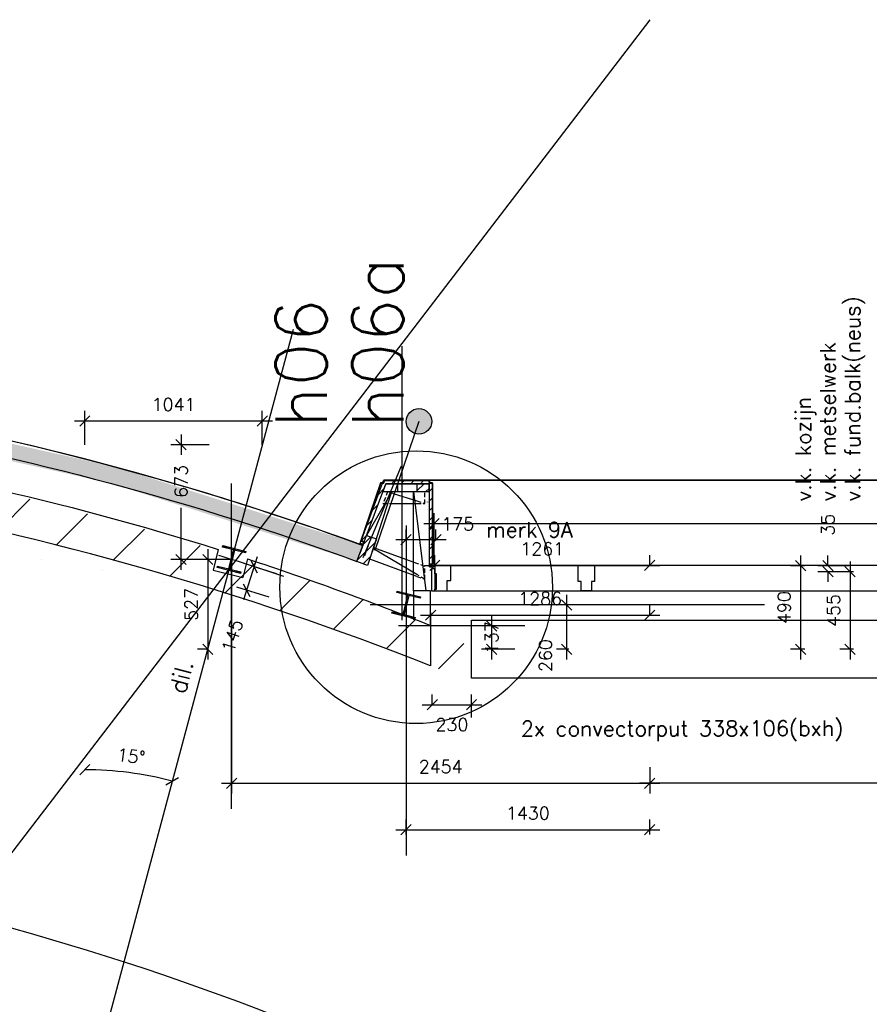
# Model space of a CAD drawing. Extents: x -29284 to 2055880, y -64816 to 121103.
# Tile 119 of 123: x 45102 to 50088, y 90694 to 96471. Entities that reach past the tile are written whole.
import ezdxf

# ---------------------------------------------------------------- set-up
doc = ezdxf.new("R2010")
doc.units = 0
doc.header["$LTSCALE"] = 50
doc.header["$MEASUREMENT"] = 0
doc.header["$PDMODE"] = 3
doc.header["$PDSIZE"] = 0.1
doc.linetypes.add('HIDDEN', pattern=[0.375, 0.25, -0.125])
doc.linetypes.add('HIDDENX2', pattern=[0.75, 0.5, -0.25])
doc.layers.get('0').update_dxf_attribs({"linetype": 'CONTINUOUS'})
doc.layers.get('DEFPOINTS').update_dxf_attribs({"linetype": 'CONTINUOUS'})
for name, color, linetype in [('_DETAILNUMMERS', 4, 'CONTINUOUS'), ('_DETAILNUMMERSTEKST', 4, 'CONTINUOUS'), ('A--01A1_ACEER', 1, 'CONTINUOUS'), ('A--A21--_F123-', 9, 'CONTINUOUS'), ('A--A22--_F123-', 9, 'CONTINUOUS'), ('A--A25--_F-2--', 9, 'CONTINUOUS'), ('A--A28--_F-2--', 7, 'CONTINUOUS'), ('A--A42--_F-23-', 9, 'CONTINUOUS'), ('A--I35A1_PLAFOND', 2, 'CONTINUOUS'), ('A--L13A1_VLOEREN', 1, 'CONTINUOUS'), ('A--L21--', 3, 'CONTINUOUS'), ('A--L21--_F-2--', 7, 'CONTINUOUS'), ('A--L21A3_BUITENWAND', 3, 'CONTINUOUS'), ('A--L22A2_BINNENWAND', 2, 'CONTINUOUS'), ('A--L25--', 7, 'CONTINUOUS'), ('A--L25--_F-23-', 7, 'CONTINUOUS'), ('A--L28--', 7, 'CONTINUOUS'), ('A--L28--_F-2--', 7, 'CONTINUOUS'), ('A--L28DC1_CONSTR', 1, 'HIDDENX2'), ('A--L28DC1_KONSTR', 1, 'HIDDEN'), ('A--L31--', 2, 'CONTINUOUS'), ('A--L31--_F-2--', 7, 'CONTINUOUS'), ('A--L32--_F-23-', 2, 'CONTINUOUS'), ('A--L42--', 7, 'CONTINUOUS'), ('A--L42--_F-23-', 7, 'CONTINUOUS'), ('A--M$1A-_F123-', 1, 'CONTINUOUS'), ('A--T$1A-25_TEKST', 2, 'CONTINUOUS'), ('SYSTEEMPLAFOND_600X600', 2, 'CONTINUOUS'), ('TEKST_KOZIJNMERK', 2, 'CONTINUOUS'), ('X--LR---_CP', 7, 'CONTINUOUS')]:
    doc.layers.add(name, color=color, linetype=linetype)
doc.layers.add('bruto vloeroppervlak', color=3, linetype='CONTINUOUS', plot=False)
doc.styles.add('ALFA-0_25', font='ROMANS')
doc.styles.add('B-01', font='SIMPLEX.SHX', dxfattribs={"width": 0.8, "height": 4.5})
doc.styles.add('HIEMSTRA', font='romans.shx')
doc.dimstyles.get("Standard").update_dxf_attribs({"dimscale": 30, "dimtxt": 2.5, "dimasz": 2, "dimexe": 2, "dimexo": 0, "dimgap": 2, "dimtad": 1, "dimdec": 0, "dimzin": 0, "dimdsep": 46, "dimtxsty": 'HIEMSTRA', "dimblk1": 'OBLIQUE', "dimblk2": 'OBLIQUE', "dimsah": 1, "dimcen": -3, "dimdle": 2, "dimclrd": 2, "dimclre": 2, "dimclrt": 3, "dimadec": 0, "dimazin": 0, "dimtfac": 1, "dimtofl": 0, "dimtmove": 0, "dimatfit": 3, "dimldrblk": 'OBLIQUE', "dimfxl": 1, "dimtvp": 0.833333, "dimtolj": 1, "dimtzin": 0, "dimarcsym": 0})
doc.dimstyles.new('STANDARD$0', dxfattribs={"dimscale": 30, "dimtxt": 2.5, "dimasz": 2, "dimexe": 2, "dimexo": 0, "dimgap": 2, "dimtad": 1, "dimdec": 0, "dimzin": 0, "dimdsep": 46, "dimtxsty": 'ALFA-0_25', "dimblk1": 'OBLIQUE', "dimblk2": 'OBLIQUE', "dimsah": 1, "dimcen": -3, "dimdle": 2, "dimclrd": 1, "dimclre": 1, "dimclrt": 2, "dimadec": 0, "dimazin": 0, "dimtfac": 0.666667, "dimtofl": 0, "dimtmove": 2, "dimatfit": 3, "dimldrblk": 'OBLIQUE', "dimfxl": 1, "dimtvp": 0.833333, "dimtolj": 1, "dimtzin": 0, "dimarcsym": 0})
pattern_1 = [(45, (0, 0), (-28.284271, 28.284271), [])]

# ---------------------------------------------------------------- blocks, each defined once
blk = doc.blocks.new('*U1370')
at = {"layer": 'A--A42--_F-23-', "linetype": 'Continuous'}
h = blk.add_hatch(dxfattribs=at)
h.set_pattern_fill('ALFALINE', color=256, scale=40, style=0)
h.set_pattern_definition([(45, (-47115.274, -93410.573), (-28.284271, 28.284271), [])])
h.paths.add_polyline_path([(0, 0), (-8.4, 3.1), (122.5, 355.6), (128.8, 346.6), (135, 337.6), (8.4, -3.1)])
at = {"layer": 'A--L42--_F-23-', "color": 2, "linetype": 'Continuous'}
for points in [[(0, 0), (-8.4, 3.1), (122.5, 355.6), (122.5, 355.6)], [(0, 0), (8.4, -3.1), (135, 337.6), (135, 337.6)]]:
    blk.add_lwpolyline(points, dxfattribs=at)
blk = doc.blocks.new('*U1369')
at = {"layer": 'A--A42--_F-23-', "linetype": 'Continuous'}
h = blk.add_hatch(dxfattribs=at)
h.set_pattern_fill('ALFALINE', color=256, scale=40, style=0)
h.set_pattern_definition([(45, (-47514.43, -93751.19), (-28.284271, 28.284271), [])])
h.paths.add_polyline_path([(0, 0), (9, 0), (9, -474.6), (0, -474.6), (-9, -474.6), (-9, 0)])
at = {"layer": 'A--L42--_F-23-', "color": 2, "linetype": 'Continuous'}
for points in [[(0, 0), (-9, 0), (-9, -474.6), (0, -474.6)], [(0, 0), (9, 0), (9, -474.6), (0, -474.6)]]:
    blk.add_lwpolyline(points, dxfattribs=at)
blk = doc.blocks.new('*U1368')
at = {"layer": 'A--A42--_F-23-', "linetype": 'Continuous'}
h = blk.add_hatch(dxfattribs=at)
h.set_pattern_fill('ALFALINE', color=256, scale=40, style=0)
h.set_pattern_definition([(45, (-47505.43, -93757.22), (-28.284271, 28.284271), [])])
h.paths.add_polyline_path([(0, 0), (0, -9), (-255.1, -9), (-261.4, 0), (-267.6, 9), (0, 9)])
at = {"layer": 'A--L42--_F-23-', "color": 2, "linetype": 'Continuous'}
for points in [[(0, 0), (0, 9), (-267.6, 9), (-267.6, 9)], [(0, 0), (0, -9), (-255.1, -9), (-255.1, -9)]]:
    blk.add_lwpolyline(points, dxfattribs=at)
blk = doc.blocks.new('Q020279-')
at = {"layer": 'A--A25--_F-2--'}
h = blk.add_hatch(dxfattribs=at)
h.set_pattern_fill('ALFALINE', color=256, scale=40, style=0, pattern_type=2)
h.set_pattern_definition(pattern_1)
h.paths.add_polyline_path([(0, 0), (0, 71), (46, 71), (46, 0)])
at = {"layer": 'A--L25--_F-23-', "color": 2, "linetype": 'Continuous'}
blk.add_lwpolyline([(0, 0), (0, 71), (46, 71), (46, 0)], close=True, dxfattribs=at)
at = {"layer": 'X--LR---_CP'}
for p in [(0, 0), (0, 0), (46, 0)]:
    blk.add_point(p, dxfattribs=at)
blk = doc.blocks.new('*U1297')
at = {"layer": 'A--A21--_F123-', "color": 2, "linetype": 'Continuous', "const_width": 100}
blk.add_lwpolyline([(0, 0, -0.087473), (5965.2, -1061.6)], format="xyb", dxfattribs=at)
at = {"layer": 'A--L21--_F-2--', "color": 3, "linetype": 'Continuous'}
for points in [[(0, 0), (-0.1, -50, -0.087473), (5948, -1108.6), (5965.2, -1061.6)], [(0, 0), (0.1, 50, -0.087473), (5982.4, -1014.7), (5965.2, -1061.6)]]:
    blk.add_lwpolyline(points, format="xyb", dxfattribs=at)
blk = doc.blocks.new('Q020490-')
at = {"layer": 'A--A28--_F-2--', "color": 3, "linetype": 'Continuous'}
for points in [[(-2.75, 58), (-70, 66.5), (70, 66.5)], [(-2.75, 58), (-70, 58), (-70, 66.5)], [(-2.75, 58), (70, 66.5), (70, 58)], [(2.75, -58), (-2.75, -58), (-2.75, 58)], [(-2.75, 58), (2.75, 58), (2.75, -58)], [(-2.75, 58), (70, 58), (2.75, 58)], [(70, -66.5), (-70, -58), (-2.75, -58)], [(70, -66.5), (-70, -66.5), (-70, -58)], [(2.75, -58), (70, -66.5), (-2.75, -58)], [(2.75, -58), (70, -58), (70, -66.5)]]:
    blk.add_solid(points, dxfattribs=at)
at = {"layer": 'A--L28--_F-2--', "color": 3, "linetype": 'Continuous'}
blk.add_lwpolyline([(70, -66.5), (-70, -66.5), (-70, -58), (-2.75, -58), (-2.75, 58), (-70, 58), (-70, 66.5), (70, 66.5), (70, 58), (2.75, 58), (2.75, -58), (70, -58)], close=True, dxfattribs=at)
at = {"layer": 'X--LR---_CP', "linetype": 'Continuous'}
for p in [(-2.75, 0), (0, 0), (2.75, 0)]:
    blk.add_point(p, dxfattribs=at)
blk = doc.blocks.new('_OBLIQUE')
at = {"color": 0, "linetype": 'ByBlock'}
blk.add_line((-0.5, -0.5), (0.5, 0.5), dxfattribs=at)
blk = doc.blocks.new('*D257')
at = {"layer": 'A--M$1A-_F123-', "color": 1, "lineweight": -2, "transparency": 16777216}
for p, q in [((49685.9, 92716.7), (49685.9, 93326.6)), ((49709.7, 93266.6), (49625.9, 93266.6)), ((49709.7, 92776.7), (49625.9, 92776.7))]:
    blk.add_line(p, q, dxfattribs=at)
at = {"layer": 'DEFPOINTS', "color": 0, "transparency": 16777216}
for p in [(49685.9, 93266.6), (49709.7, 93266.6), (49709.7, 92776.7)]:
    blk.add_point(p, dxfattribs=at)
at = {"layer": 'A--M$1A-_F123-', "color": 1, "lineweight": -2, "transparency": 16777216, "xscale": 60, "yscale": 60, "zscale": 60}
for p, rotation in [((49685.9, 93266.6), 90), ((49685.9, 92776.7), 270)]:
    blk.add_blockref('_OBLIQUE', p, dxfattribs=dict(at, rotation=rotation))
at = {"layer": 'A--M$1A-_F123-', "color": 2, "transparency": 16777216, "insert": (49588.4, 93021.6), "char_height": 75, "attachment_point": 5, "rotation": 90, "style": 'ALFA-0_25'}
blk.add_mtext('\\A1;490', dxfattribs=at)
blk = doc.blocks.new('*D258')
at = {"layer": 'A--M$1A-_F123-', "color": 1, "lineweight": -2, "transparency": 16777216}
for p, q in [((49975.3, 93291.6), (49975.3, 92716.7)), ((49995.2, 93231.6), (49915.3, 93231.6)), ((49995.2, 92776.7), (49915.3, 92776.7))]:
    blk.add_line(p, q, dxfattribs=at)
at = {"layer": 'DEFPOINTS', "color": 0, "transparency": 16777216}
for p in [(49995.2, 93231.6), (49975.3, 92776.7), (49995.2, 92776.7)]:
    blk.add_point(p, dxfattribs=at)
at = {"layer": 'A--M$1A-_F123-', "color": 1, "lineweight": -2, "transparency": 16777216, "xscale": 60, "yscale": 60, "zscale": 60}
for p, rotation in [((49975.3, 93231.6), 90), ((49975.3, 92776.7), 270)]:
    blk.add_blockref('_OBLIQUE', p, dxfattribs=dict(at, rotation=rotation))
at = {"layer": 'A--M$1A-_F123-', "color": 2, "transparency": 16777216, "insert": (49877.8, 93004.1), "char_height": 75, "attachment_point": 5, "rotation": 90, "style": 'ALFA-0_25'}
blk.add_mtext('\\A1;455', dxfattribs=at)
blk = doc.blocks.new('*D259')
at = {"layer": 'A--M$1A-_F123-', "color": 1, "lineweight": -2, "transparency": 16777216}
for p, q in [((49845.3, 93266.6), (49845.3, 93326.6)), ((49967.4, 93266.6), (49785.3, 93266.6)), ((49967.4, 93231.6), (49785.3, 93231.6)), ((49845.3, 93231.6), (49845.3, 93171.6))]:
    blk.add_line(p, q, dxfattribs=at)
at = {"layer": 'DEFPOINTS', "color": 0, "transparency": 16777216}
for p in [(49845.3, 93266.6), (49967.4, 93266.6), (49967.4, 93231.6)]:
    blk.add_point(p, dxfattribs=at)
at = {"layer": 'A--M$1A-_F123-', "color": 1, "lineweight": -2, "transparency": 16777216, "xscale": 60, "yscale": 60, "zscale": 60}
for p, rotation in [((49845.3, 93266.6), 270), ((49845.3, 93231.6), 90)]:
    blk.add_blockref('_OBLIQUE', p, dxfattribs=dict(at, rotation=rotation))
at = {"layer": 'A--M$1A-_F123-', "color": 2, "transparency": 16777216, "insert": (49845.3, 93507.3), "char_height": 75, "attachment_point": 5, "rotation": 90, "style": 'ALFA-0_25'}
blk.add_mtext('\\A1;35', dxfattribs=at)
blk = doc.blocks.new('*D424')
at = {"layer": 'A--M$1A-_F123-', "color": 1, "linetype": 'Continuous', "lineweight": -2, "transparency": 16777216}
for p, q in [((47523.4, 92451.1), (47523.4, 92511.1)), ((47753.7, 92376.4), (47753.7, 92511.1)), ((47463.4, 92451.1), (47813.7, 92451.1))]:
    blk.add_line(p, q, dxfattribs=at)
at = {"layer": 'DEFPOINTS', "color": 0, "linetype": 'Continuous', "transparency": 16777216}
for p in [(47523.4, 92451.1), (47753.7, 92451.1), (47753.7, 92376.4)]:
    blk.add_point(p, dxfattribs=at)
at = {"layer": 'A--M$1A-_F123-', "color": 1, "linetype": 'Continuous', "lineweight": -2, "transparency": 16777216, "xscale": 60, "yscale": 60, "zscale": 60, "rotation": 180}
blk.add_blockref('_OBLIQUE', (47523.4, 92451.1), dxfattribs=at)
at = {"layer": 'A--M$1A-_F123-', "color": 1, "linetype": 'Continuous', "lineweight": -2, "transparency": 16777216, "xscale": 60, "yscale": 60, "zscale": 60}
blk.add_blockref('_OBLIQUE', (47753.7, 92451.1), dxfattribs=at)
at = {"layer": 'A--M$1A-_F123-', "color": 2, "linetype": 'Continuous', "transparency": 16777216, "insert": (47638.7, 92334.7), "char_height": 75, "attachment_point": 5, "style": 'ALFA-0_25'}
blk.add_mtext('\\A1;230', dxfattribs=at)
blk = doc.blocks.new('*D479')
at = {"layer": 'A--L31--', "color": 1, "lineweight": -2, "transparency": 16777216}
for p, q in [((47871.8, 92973.7), (47871.8, 92716.7)), ((48006.9, 92913.7), (47811.8, 92913.7)), ((48006.9, 92776.7), (47811.8, 92776.7))]:
    blk.add_line(p, q, dxfattribs=at)
at = {"layer": 'DEFPOINTS', "color": 0, "transparency": 16777216}
for p in [(48006.9, 92913.7), (47871.8, 92776.7), (48006.9, 92776.7)]:
    blk.add_point(p, dxfattribs=at)
at = {"layer": 'A--L31--', "color": 1, "lineweight": -2, "transparency": 16777216, "xscale": 60, "yscale": 60, "zscale": 60}
for p, rotation in [((47871.8, 92913.7), 90), ((47871.8, 92776.7), 270)]:
    blk.add_blockref('_OBLIQUE', p, dxfattribs=dict(at, rotation=rotation))
at = {"layer": 'A--L31--', "color": 2, "transparency": 16777216, "insert": (47871.8, 92845.2), "char_height": 75, "attachment_point": 5, "rotation": 90, "style": 'ALFA-0_25'}
blk.add_mtext('\\A1;137', dxfattribs=at)
blk = doc.blocks.new('*D506')
at = {"layer": 'A--M$1A-_F123-', "color": 1, "linetype": 'Continuous', "lineweight": -2, "transparency": 16777216}
for p, q in [((45484.5, 93976.7), (45484.5, 94175.5)), ((46525.9, 93976.7), (46525.9, 94175.5)), ((46585.9, 94115.5), (45424.5, 94115.5))]:
    blk.add_line(p, q, dxfattribs=at)
at = {"layer": 'DEFPOINTS', "color": 0, "linetype": 'Continuous', "transparency": 16777216}
for p in [(45484.5, 94115.5), (45484.5, 93976.7), (46525.9, 93976.7)]:
    blk.add_point(p, dxfattribs=at)
at = {"layer": 'A--M$1A-_F123-', "color": 1, "linetype": 'Continuous', "lineweight": -2, "transparency": 16777216, "xscale": 60, "yscale": 60, "zscale": 60, "rotation": 180}
blk.add_blockref('_OBLIQUE', (45484.5, 94115.5), dxfattribs=at)
at = {"layer": 'A--M$1A-_F123-', "color": 1, "linetype": 'Continuous', "lineweight": -2, "transparency": 16777216, "xscale": 60, "yscale": 60, "zscale": 60}
blk.add_blockref('_OBLIQUE', (46525.9, 94115.5), dxfattribs=at)
at = {"layer": 'A--M$1A-_F123-', "color": 2, "linetype": 'Continuous', "transparency": 16777216, "insert": (46005.2, 94213), "char_height": 75, "attachment_point": 5, "style": 'ALFA-0_25'}
blk.add_mtext('\\A1;1041', dxfattribs=at)
blk = doc.blocks.new('*D507')
at = {"layer": 'A--M$1A-_F123-', "color": 1, "linetype": 'Continuous', "lineweight": -2, "transparency": 16777216}
for p, q in [((46495.5, 93318.6), (46415.9, 93065.8)), ((46609.6, 93219.8), (46420.2, 93279.4)), ((46566, 93081.5), (46376.7, 93141.1))]:
    blk.add_line(p, q, dxfattribs=at)
at = {"layer": 'DEFPOINTS', "color": 0, "linetype": 'Continuous', "transparency": 16777216}
for p in [(46609.6, 93219.8), (46433.9, 93123.1), (46566, 93081.5)]:
    blk.add_point(p, dxfattribs=at)
at = {"layer": 'A--M$1A-_F123-', "color": 1, "linetype": 'Continuous', "lineweight": -2, "transparency": 16777216, "xscale": 60, "yscale": 60, "zscale": 60}
for p, rotation in [((46477.5, 93261.4), 72.52574617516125), ((46433.9, 93123.1), 252.5257461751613)]:
    blk.add_blockref('_OBLIQUE', p, dxfattribs=dict(at, rotation=rotation))
at = {"layer": 'A--M$1A-_F123-', "color": 2, "linetype": 'Continuous', "transparency": 16777216, "insert": (46349.9, 92856.2), "char_height": 75, "attachment_point": 5, "rotation": 72.52575, "style": 'ALFA-0_25'}
blk.add_mtext('\\A1;145', dxfattribs=at)
blk = doc.blocks.new('*D517')
at = {"layer": 'A--M$1A-_F123-', "color": 1, "linetype": 'Continuous', "lineweight": -2, "transparency": 16777216}
for p, q in [((52592.9, 93409), (52592.9, 91930.6)), ((48799.5, 92084.8), (48799.5, 91930.6)), ((52652.9, 91990.6), (48739.5, 91990.6))]:
    blk.add_line(p, q, dxfattribs=at)
at = {"layer": 'DEFPOINTS', "color": 0, "linetype": 'Continuous', "transparency": 16777216}
for p in [(52592.9, 93409), (48799.5, 92084.8), (48799.5, 91990.6)]:
    blk.add_point(p, dxfattribs=at)
at = {"layer": 'A--M$1A-_F123-', "color": 1, "linetype": 'Continuous', "lineweight": -2, "transparency": 16777216, "xscale": 60, "yscale": 60, "zscale": 60, "rotation": 180}
blk.add_blockref('_OBLIQUE', (48799.5, 91990.6), dxfattribs=at)
at = {"layer": 'A--M$1A-_F123-', "color": 1, "linetype": 'Continuous', "lineweight": -2, "transparency": 16777216, "xscale": 60, "yscale": 60, "zscale": 60}
blk.add_blockref('_OBLIQUE', (52592.9, 91990.6), dxfattribs=at)
at = {"layer": 'A--M$1A-_F123-', "color": 2, "linetype": 'Continuous', "transparency": 16777216, "insert": (50696.2, 92088.1), "char_height": 75, "attachment_point": 5, "style": 'ALFA-0_25'}
blk.add_mtext('\\A1;3793', dxfattribs=at)
blk = doc.blocks.new('*D518')
at = {"layer": 'A--M$1A-_F123-', "color": 1, "linetype": 'Continuous', "lineweight": -2, "transparency": 16777216}
for p, q in [((46345.5, 93303.4), (46345.5, 91930.6)), ((48799.5, 92069.8), (48799.5, 91930.6)), ((46285.5, 91990.6), (48859.5, 91990.6))]:
    blk.add_line(p, q, dxfattribs=at)
at = {"layer": 'DEFPOINTS', "color": 0, "linetype": 'Continuous', "transparency": 16777216}
for p in [(46345.5, 93303.4), (48799.5, 92069.8), (48799.5, 91990.6)]:
    blk.add_point(p, dxfattribs=at)
at = {"layer": 'A--M$1A-_F123-', "color": 1, "linetype": 'Continuous', "lineweight": -2, "transparency": 16777216, "xscale": 60, "yscale": 60, "zscale": 60, "rotation": 180}
blk.add_blockref('_OBLIQUE', (46345.5, 91990.6), dxfattribs=at)
at = {"layer": 'A--M$1A-_F123-', "color": 1, "linetype": 'Continuous', "lineweight": -2, "transparency": 16777216, "xscale": 60, "yscale": 60, "zscale": 60}
blk.add_blockref('_OBLIQUE', (48799.5, 91990.6), dxfattribs=at)
at = {"layer": 'A--M$1A-_F123-', "color": 2, "linetype": 'Continuous', "transparency": 16777216, "insert": (47572.5, 92088.1), "char_height": 75, "attachment_point": 5, "style": 'ALFA-0_25'}
blk.add_mtext('\\A1;2454', dxfattribs=at)
blk = doc.blocks.new('*D519')
at = {"layer": 'A--M$1A-_F123-', "color": 1, "linetype": 'Continuous', "lineweight": -2, "transparency": 16777216}
for p, q in [((46049.2, 94036.7), (46049.2, 93916.7)), ((46214, 93976.7), (45989.2, 93976.7)), ((46049.2, 93243.4), (46049.2, 93607.4)), ((46345.5, 93303.4), (45989.2, 93303.4))]:
    blk.add_line(p, q, dxfattribs=at)
at = {"layer": 'DEFPOINTS', "color": 0, "linetype": 'Continuous', "transparency": 16777216}
for p in [(46049.2, 93976.7), (46214, 93976.7), (46345.5, 93303.4)]:
    blk.add_point(p, dxfattribs=at)
at = {"layer": 'A--M$1A-_F123-', "color": 1, "linetype": 'Continuous', "lineweight": -2, "transparency": 16777216, "xscale": 60, "yscale": 60, "zscale": 60}
for p, rotation in [((46049.2, 93976.7), 90), ((46049.2, 93303.4), 270)]:
    blk.add_blockref('_OBLIQUE', p, dxfattribs=dict(at, rotation=rotation))
at = {"layer": 'A--M$1A-_F123-', "color": 2, "linetype": 'Continuous', "transparency": 16777216, "insert": (46049.2, 93762), "char_height": 75, "attachment_point": 5, "rotation": 90, "style": 'ALFA-0_25'}
blk.add_mtext('\\A1;673', dxfattribs=at)
blk = doc.blocks.new('*D632')
at = {"layer": 'A--M$1A-_F123-', "color": 1, "linetype": 'Continuous', "lineweight": -2, "transparency": 16777216}
for p, q in [((47369.5, 91690.8), (47369.5, 91777.7)), ((48799.5, 91690.8), (48799.5, 91777.7)), ((47309.5, 91717.7), (48859.5, 91717.7))]:
    blk.add_line(p, q, dxfattribs=at)
at = {"layer": 'DEFPOINTS', "color": 0, "linetype": 'Continuous', "transparency": 16777216}
for p in [(47369.5, 91690.8), (48799.5, 91717.7), (48799.5, 91690.8)]:
    blk.add_point(p, dxfattribs=at)
at = {"layer": 'A--M$1A-_F123-', "color": 1, "linetype": 'Continuous', "lineweight": -2, "transparency": 16777216, "xscale": 60, "yscale": 60, "zscale": 60, "rotation": 180}
blk.add_blockref('_OBLIQUE', (47369.5, 91717.7), dxfattribs=at)
at = {"layer": 'A--M$1A-_F123-', "color": 1, "linetype": 'Continuous', "lineweight": -2, "transparency": 16777216, "xscale": 60, "yscale": 60, "zscale": 60}
blk.add_blockref('_OBLIQUE', (48799.5, 91717.7), dxfattribs=at)
at = {"layer": 'A--M$1A-_F123-', "color": 2, "linetype": 'Continuous', "transparency": 16777216, "insert": (48084.5, 91815.2), "char_height": 75, "attachment_point": 5, "style": 'ALFA-0_25'}
blk.add_mtext('\\A1;1430', dxfattribs=at)
blk = doc.blocks.new('*D633')
at = {"layer": 'A--M$1A-_F123-', "color": 1, "linetype": 'Continuous', "lineweight": -2, "transparency": 16777216}
for p, q in [((48312.2, 92716.7), (48312.2, 93096.7)), ((48325.6, 93036.7), (48252.2, 93036.7)), ((48325.6, 92776.7), (48252.2, 92776.7))]:
    blk.add_line(p, q, dxfattribs=at)
at = {"layer": 'DEFPOINTS', "color": 0, "linetype": 'Continuous', "transparency": 16777216}
for p in [(48312.2, 93036.7), (48325.6, 93036.7), (48325.6, 92776.7)]:
    blk.add_point(p, dxfattribs=at)
at = {"layer": 'A--M$1A-_F123-', "color": 1, "linetype": 'Continuous', "lineweight": -2, "transparency": 16777216, "xscale": 60, "yscale": 60, "zscale": 60}
for p, rotation in [((48312.2, 93036.7), 90), ((48312.2, 92776.7), 270)]:
    blk.add_blockref('_OBLIQUE', p, dxfattribs=dict(at, rotation=rotation))
at = {"layer": 'A--M$1A-_F123-', "color": 2, "linetype": 'Continuous', "transparency": 16777216, "insert": (48187.8, 92739.6), "char_height": 75, "attachment_point": 5, "rotation": 90, "style": 'ALFA-0_25'}
blk.add_mtext('\\A1;260', dxfattribs=at)
blk = doc.blocks.new('*D634')
at = {"layer": 'A--M$1A-_F123-', "color": 1, "linetype": 'Continuous', "lineweight": -2, "transparency": 16777216}
for p, q in [((47369.5, 93415.8), (47369.5, 93479.2)), ((47544.5, 93415.8), (47544.5, 93479.2)), ((47604.5, 93419.2), (47309.5, 93419.2))]:
    blk.add_line(p, q, dxfattribs=at)
at = {"layer": 'DEFPOINTS', "color": 0, "linetype": 'Continuous', "transparency": 16777216}
for p in [(47369.5, 93419.2), (47369.5, 93415.8), (47544.5, 93415.8)]:
    blk.add_point(p, dxfattribs=at)
at = {"layer": 'A--M$1A-_F123-', "color": 1, "linetype": 'Continuous', "lineweight": -2, "transparency": 16777216, "xscale": 60, "yscale": 60, "zscale": 60, "rotation": 180}
blk.add_blockref('_OBLIQUE', (47369.5, 93419.2), dxfattribs=at)
at = {"layer": 'A--M$1A-_F123-', "color": 1, "linetype": 'Continuous', "lineweight": -2, "transparency": 16777216, "xscale": 60, "yscale": 60, "zscale": 60}
blk.add_blockref('_OBLIQUE', (47544.5, 93419.2), dxfattribs=at)
at = {"layer": 'A--M$1A-_F123-', "color": 2, "linetype": 'Continuous', "transparency": 16777216, "insert": (47672.8, 93512), "char_height": 75, "attachment_point": 5, "style": 'ALFA-0_25'}
blk.add_mtext('\\A1;175', dxfattribs=at)
blk = doc.blocks.new('*D653')
at = {"layer": 'A--M$1A-_F123-', "color": 1, "linetype": 'Continuous', "lineweight": -2, "transparency": 16777216}
for p, q in [((46206.4, 93363.4), (46206.4, 92716.7)), ((46206.4, 93303.4), (46146.4, 93303.4)), ((46206.4, 92776.7), (46146.4, 92776.7))]:
    blk.add_line(p, q, dxfattribs=at)
at = {"layer": 'DEFPOINTS', "color": 0, "linetype": 'Continuous', "transparency": 16777216}
for p in [(46206.4, 93303.4), (46206.4, 92776.7), (46206.4, 92776.7)]:
    blk.add_point(p, dxfattribs=at)
at = {"layer": 'A--M$1A-_F123-', "color": 1, "linetype": 'Continuous', "lineweight": -2, "transparency": 16777216, "xscale": 60, "yscale": 60, "zscale": 60}
for p, rotation in [((46206.4, 93303.4), 90), ((46206.4, 92776.7), 270)]:
    blk.add_blockref('_OBLIQUE', p, dxfattribs=dict(at, rotation=rotation))
at = {"layer": 'A--M$1A-_F123-', "color": 2, "linetype": 'Continuous', "transparency": 16777216, "insert": (46108.9, 93040), "char_height": 75, "attachment_point": 5, "rotation": 90, "style": 'ALFA-0_25'}
blk.add_mtext('\\A1;527', dxfattribs=at)
blk = doc.blocks.new('*D654')
at = {"layer": 'A--M$1A-_F123-', "color": 2, "linetype": 'Continuous', "lineweight": -2, "transparency": 16777216}
blk.add_arc((45484.5, 90090.1), 1979.8, 75, 90, dxfattribs=at)
at = {"layer": 'DEFPOINTS', "color": 0, "linetype": 'Continuous', "transparency": 16777216}
for p in [(45484.5, 95375.1), (46706.8, 94652), (45828.2, 92039.8), (45183.3, 88966.4), (45484.5, 56046.9)]:
    blk.add_point(p, dxfattribs=at)
at = {"layer": 'A--M$1A-_F123-', "color": 2, "linetype": 'Continuous', "lineweight": -2, "transparency": 16777216, "xscale": 60, "yscale": 60, "zscale": 60}
for p, rotation in [((45484.5, 92069.9), 180), ((45996.9, 92002.4), 344.9999999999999)]:
    blk.add_blockref('_OBLIQUE', p, dxfattribs=dict(at, rotation=rotation))
at = {"layer": 'A--M$1A-_F123-', "color": 3, "linetype": 'Continuous', "transparency": 16777216, "insert": (45755.6, 92149.6), "char_height": 75, "attachment_point": 5, "rotation": 352.5, "style": 'HIEMSTRA'}
blk.add_mtext('\\A1;15°', dxfattribs=at)
blk = doc.blocks.new('DILATATIEVOEG')
at = {"layer": 'A--L21A3_BUITENWAND', "linetype": 'Continuous'}
h = blk.add_hatch(color=256, dxfattribs=at)
edge = h.paths.add_edge_path()
edge.add_arc((-800, 0), 75, 0, 360)
blk.add_line((-800, 0), (0, 0), dxfattribs=at)
blk.add_circle((-800, 0), 75, dxfattribs=at)
at = {"layer": 'X--LR---_CP', "linetype": 'Continuous'}
blk.add_point((0, 0), dxfattribs=at)
blk = doc.blocks.new('A$C26D40EA6')
at = {"layer": 'A--01A1_ACEER', "linetype": 'Continuous'}
blk.add_line((5672, 7401.7), (0, 0), dxfattribs=at)
blk = doc.blocks.new('*D783')
at = {"layer": 'A--M$1A-_F123-', "color": 1, "lineweight": -2, "transparency": 16777216}
for p, q in [((47534, 93268.6), (47534, 93574.3)), ((53038.6, 93268.6), (53038.6, 93574.3)), ((47474, 93514.3), (53098.6, 93514.3))]:
    blk.add_line(p, q, dxfattribs=at)
at = {"layer": 'DEFPOINTS', "color": 0, "transparency": 16777216}
for p in [(53038.6, 93514.3), (47534, 93268.6), (53038.6, 93268.6)]:
    blk.add_point(p, dxfattribs=at)
at = {"layer": 'A--M$1A-_F123-', "color": 1, "lineweight": -2, "transparency": 16777216, "xscale": 60, "yscale": 60, "zscale": 60, "rotation": 180}
blk.add_blockref('_OBLIQUE', (47534, 93514.3), dxfattribs=at)
at = {"layer": 'A--M$1A-_F123-', "color": 1, "lineweight": -2, "transparency": 16777216, "xscale": 60, "yscale": 60, "zscale": 60}
blk.add_blockref('_OBLIQUE', (53038.6, 93514.3), dxfattribs=at)
at = {"layer": 'A--M$1A-_F123-', "color": 2, "transparency": 16777216, "insert": (50286.3, 93611.8), "char_height": 75, "attachment_point": 5, "style": 'ALFA-0_25'}
blk.add_mtext('\\A1;5505', dxfattribs=at)
blk = doc.blocks.new('*D785')
at = {"layer": 'A--M$1A-_F123-', "color": 1, "linetype": 'Continuous', "lineweight": -2, "transparency": 16777216}
for p, q in [((48799.5, 92976.7), (48799.5, 93036.7)), ((47453.5, 92976.7), (48859.5, 92976.7)), ((47513.5, 92992.7), (47513.5, 92916.7))]:
    blk.add_line(p, q, dxfattribs=at)
at = {"layer": 'DEFPOINTS', "color": 0, "linetype": 'Continuous', "transparency": 16777216}
for p in [(47513.5, 92992.7), (48799.5, 92976.7), (48799.5, 92976.7)]:
    blk.add_point(p, dxfattribs=at)
at = {"layer": 'A--M$1A-_F123-', "color": 1, "linetype": 'Continuous', "lineweight": -2, "transparency": 16777216, "xscale": 60, "yscale": 60, "zscale": 60, "rotation": 180}
blk.add_blockref('_OBLIQUE', (47513.5, 92976.7), dxfattribs=at)
at = {"layer": 'A--M$1A-_F123-', "color": 1, "linetype": 'Continuous', "lineweight": -2, "transparency": 16777216, "xscale": 60, "yscale": 60, "zscale": 60}
blk.add_blockref('_OBLIQUE', (48799.5, 92976.7), dxfattribs=at)
at = {"layer": 'A--M$1A-_F123-', "color": 2, "linetype": 'Continuous', "transparency": 16777216, "insert": (48156.5, 93074.2), "char_height": 75, "attachment_point": 5, "style": 'ALFA-0_25'}
blk.add_mtext('\\A1;1286', dxfattribs=at)
blk = doc.blocks.new('*D786')
at = {"layer": 'A--M$1A-_F123-', "color": 1, "linetype": 'Continuous', "lineweight": -2, "transparency": 16777216}
for p, q in [((47538.4, 93268.6), (47538.4, 93328.6)), ((48799.5, 93268.6), (48799.5, 93328.6)), ((47478.4, 93268.6), (48859.5, 93268.6))]:
    blk.add_line(p, q, dxfattribs=at)
at = {"layer": 'DEFPOINTS', "color": 0, "linetype": 'Continuous', "transparency": 16777216}
for p in [(47538.4, 93268.6), (48799.5, 93268.6), (48799.5, 93268.6)]:
    blk.add_point(p, dxfattribs=at)
at = {"layer": 'A--M$1A-_F123-', "color": 1, "linetype": 'Continuous', "lineweight": -2, "transparency": 16777216, "xscale": 60, "yscale": 60, "zscale": 60, "rotation": 180}
blk.add_blockref('_OBLIQUE', (47538.4, 93268.6), dxfattribs=at)
at = {"layer": 'A--M$1A-_F123-', "color": 1, "linetype": 'Continuous', "lineweight": -2, "transparency": 16777216, "xscale": 60, "yscale": 60, "zscale": 60}
blk.add_blockref('_OBLIQUE', (48799.5, 93268.6), dxfattribs=at)
at = {"layer": 'A--M$1A-_F123-', "color": 2, "linetype": 'Continuous', "transparency": 16777216, "insert": (48168.9, 93366.1), "char_height": 75, "attachment_point": 5, "style": 'ALFA-0_25'}
blk.add_mtext('\\A1;1261', dxfattribs=at)
blk = doc.blocks.new('A$C44AA6D3C')
at = {"layer": 'SYSTEEMPLAFOND_600X600', "linetype": 'Continuous', "ltscale": 10}
blk.add_arc((-14683.8, 13918.8), 16371.8, 56.12072, 82.24154, dxfattribs=at)

msp = doc.modelspace()

# ---------------------------------------------------------------- hatches: boundary and pattern name
at = {"layer": 'A--A22--_F123-'}
h = msp.add_hatch(dxfattribs=at)
h.set_pattern_fill('ALFALINE', color=256, scale=300, style=0, pattern_type=2)
h.set_pattern_definition([(45, (0, 130), (-212.132, 212.132), [])])
edge = h.paths.add_edge_path()
edge.add_line((40672, 93928.7), (40717, 94149.4))
edge.add_arc((40984.5, 76276.4), 17875, 67.90272, 90.85756, ccw=False)
edge.add_line((47708.7, 92838.4), (47708.7, 92600.8))
edge.add_arc((40984.5, 76276.4), 17655, 67.61254, 91.0142)
at = {"layer": 'A--A25--_F-2--'}
h = msp.add_hatch(dxfattribs=at)
h.set_pattern_fill('ALFALINE', color=256, scale=40, style=0)
h.set_pattern_definition(pattern_1)
h.paths.add_polyline_path([(47081.1, 93292.2), (47137.2, 93443.8), (47195.4, 93424.7), (47144.1, 93268.2)])

# ---------------------------------------------------------------- linework, layer by layer
at = {"layer": '_DETAILNUMMERS'}
msp.add_circle((47428.8, 93141), 800, dxfattribs=at)
at = {"layer": 'A--01A1_ACEER', "linetype": 'Continuous'}
for p, q in [((46706.8, 94652), (45183.3, 88966.4)), ((47118.6, 93315.5), (47342.3, 93853.2)), ((46345.5, 91839.5), (46345.5, 93749.6)), ((48066.1, 92913.7), (47326, 92913.7))]:
    msp.add_line(p, q, dxfattribs=at)
msp.add_arc((40984.6, 76146.4), 17975, 71.6183, 72.8948, dxfattribs=at)
at = {"layer": 'A--L13A1_VLOEREN'}
msp.add_lwpolyline([(47753.7, 92946.7), (52108.8, 92946.7), (52108.8, 92606.7), (47753.7, 92606.7)], close=True, dxfattribs=at)
at = {"layer": 'A--L21A3_BUITENWAND'}
for p, q in [((46267.4, 93362.8), (46237.4, 93240.9)), ((46439.1, 93307.2), (46412.2, 93197.9)), ((46237.4, 93240.9), (46412.2, 93197.9))]:
    msp.add_line(p, q, dxfattribs=at)
msp.add_lwpolyline([(46439.1, 93307.2, -0.014379), (47513.4, 92916.8), (47513.4, 92679.4, 0.099484), (40596.5, 93928.7), (40641.9, 94151.7, -0.082232), (46267.4, 93362.8, -0.082232)], format="xyb", dxfattribs=at)
msp.add_lwpolyline([(47513.4, 92916.8), (47513.5, 93118.6), (47413.5, 93118.6), (47413.5, 92949.8)], dxfattribs=at)
at = {"layer": 'A--L22A2_BINNENWAND'}
for p, q in [((47507.2, 93768.2), (53810.8, 93768.6)), ((47250.3, 93748.2), (47504.1, 93748.2))]:
    msp.add_line(p, q, dxfattribs=at)
at = {"layer": 'A--L25--'}
for p, q in [((47286.5, 93702.2), (47137.2, 93443.8)), ((47156.2, 93305.2), (47286.5, 93702.2)), ((47294.2, 93690.4), (47433.1, 93647.6)), ((47311.4, 93702.2), (47433.1, 93702.2)), ((47413, 93702.2), (47485.5, 93118.6)), ((47272.6, 93631.2), (47433.1, 93631.3)), ((47433.1, 93215), (47178.2, 93365.6)), ((47433.1, 93280), (47180.5, 93371.9)), ((47433.1, 93204.5), (47156.2, 93305.2))]:
    msp.add_line(p, q, dxfattribs=at)
msp.add_lwpolyline([(47439.6, 93118.6), (47413, 93118.9), (47413, 93702.2)], dxfattribs=at)
at = {"layer": 'A--L25--_F-23-', "color": 2, "linetype": 'Continuous'}
for points in [[(47322, 93748.2), (47251, 93748.2), (47233.6, 93702.2), (47322, 93702.2)], [(47081.1, 93292.2), (47137.2, 93443.8), (47195.4, 93424.7), (47144.1, 93268.2)]]:
    msp.add_lwpolyline(points, close=True, dxfattribs=at)
at = {"layer": 'A--L28DC1_CONSTR'}
for p, q in [((47294.2, 93690.4), (47261.4, 93702.1)), ((47433.1, 93647.6), (47479.4, 93631.3)), ((47146.5, 93384.3), (47122.2, 93317.6)), ((47178.2, 93365.6), (47176.4, 93366.6)), ((47178.4, 93372.7), (47180.5, 93371.9)), ((47479.4, 93187.6), (47433.1, 93215))]:
    msp.add_line(p, q, dxfattribs=at)
for points in [[(47261.4, 93702.1), (47234, 93631.1), (47272.6, 93631.2)], [(47433.1, 93631.3), (47479.4, 93631.3), (47479.4, 93702.2)], [(47433.1, 93204.5), (47479.4, 93187.6), (47479.3, 93263.2), (47433.1, 93280)]]:
    msp.add_lwpolyline(points, dxfattribs=at)
at = {"layer": 'A--L31--', "color": 2}
for p, q in [((53198.2, 93268.5), (47631.4, 93268.6)), ((47610.4, 93118.6), (53014.6, 93118.6))]:
    msp.add_line(p, q, dxfattribs=at)
at = {"layer": 'A--L31--'}
msp.add_lwpolyline([(47538.4, 93248.6), (47518.4, 93248.6), (47518.4, 93118.6), (47538.4, 93118.6), (47538.4, 93128.6), (47547.4, 93128.6), (47547.4, 93218.6), (47538.4, 93218.6)], close=True, dxfattribs=at)
at = {"layer": 'A--L31--_F-2--', "color": 2, "linetype": 'Continuous'}
msp.add_lwpolyline([(47538.4, 93268.6), (47538.4, 93118.6), (47610.4, 93118.6), (47610.4, 93180.6), (47631.4, 93180.6), (47631.4, 93268.6)], close=True, dxfattribs=at)
at = {"layer": 'A--L32--_F-23-'}
msp.add_lwpolyline([(48382.4, 93268.6), (48473.4, 93268.6), (48475.4, 93268.6), (48475.4, 93174.8), (48475.4, 93174.8), (48458.4, 93174.8), (48458.4, 93120.6), (48456.4, 93118.6), (48399.4, 93118.6), (48397.4, 93120.6), (48397.4, 93174.8), (48382.4, 93174.8), (48380.4, 93174.8), (48380.4, 93268.6)], close=True, dxfattribs=at)
at = {"layer": 'A--L42--'}
msp.add_lwpolyline([(47098.4, 93396.5, -0.000251), (47116.3, 93390), (47122.4, 93406.9, 0.000238), (47105.5, 93413.1), (47221.1, 93752.2), (47239.7, 93752.2), (47239.7, 93767.2), (47506.2, 93767.2), (47506.5, 93752.2), (47524.4, 93752.2), (47524.4, 93275.6), (47506.3, 93275.6), (47506.3, 93259.6), (47525.3, 93259.6), (47525.3, 93260.6), (47507.3, 93260.6), (47507.3, 93274.6), (47525.4, 93274.6), (47525.4, 93753.2), (47507.5, 93753.2), (47507.2, 93768.2), (47238.7, 93768.2), (47238.7, 93753.2), (47220.4, 93753.2), (47104.2, 93412.5, -0.000238), (47121.2, 93406.3), (47115.7, 93391.3, 0.000238), (47098.7, 93397.5)], format="xyb", close=True, dxfattribs=at)
at = {"layer": 'A--M$1A-_F123-', "linetype": 'Continuous'}
for p, q in [((47369.5, 93503), (47369.5, 91566.5)), ((49472.3, 93036.7), (47158.8, 93036.7))]:
    msp.add_line(p, q, dxfattribs=at)
at = {"layer": 'bruto vloeroppervlak', "linetype": 'Continuous'}
msp.add_lwpolyline([(46059.3, 56636), (46059.3, 66709.9), (46059.3, 66771.4, 0.301613), (51591.1, 72629.8), (52913.5, 79171.8), (52352.7, 79285.2), (52253.2, 78801.3), (50331.4, 79192.8), (50306.4, 79197.9), (51975.7, 87442.1), (52500.4, 87335.2), (52556, 87608.5), (53810.8, 93768.6), (47238.7, 93768.6), (47238.7, 93753.2), (47220.4, 93753.2), (47098.4, 93396.5), (47097.1, 93392.8, 0.09514), (40463, 94451.7), (30665.4, 94453.8)], format="xyb", dxfattribs=at)
at = {"layer": 'TEKST_KOZIJNMERK'}
msp.add_line((47345.8, 92947.3), (47345.8, 94555.4), dxfattribs=at)
at = {"layer": 'X--LR---_CP'}
for p in [(47494.6, 93640.8), (47494.6, 93640.8), (47494.6, 93594.8), (47133, 93455.5), (47117.3, 93412.2), (47117.3, 93412.2), (47525.4, 93268.6), (47525.4, 93268.6), (47525.4, 93268.6)]:
    msp.add_point(p, dxfattribs=at)

# ---------------------------------------------------------------- block references
at = {"layer": 'A--I35A1_PLAFOND', "color": 2, "linetype": 'Continuous'}
msp.add_blockref('A$C26D40EA6', (43127.4, 89069), dxfattribs=at)
at = {"layer": 'A--L21--'}
msp.add_blockref('*U1297', (41133.1, 94400.8), dxfattribs=at)
at = {"layer": 'A--L21--', "color": 1, "rotation": 251.106380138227}
msp.add_blockref('DILATATIEVOEG', (47186, 93356.8), dxfattribs=at)
at = {"layer": 'A--L25--', "xscale": -1, "rotation": 89.99999999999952}
msp.add_blockref('Q020279-', (47504.1, 93748.2), dxfattribs=at)
at = {"layer": 'A--L28--', "rotation": 166.2004485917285}
for p in [(46345.5, 93303.4), (47369.5, 93036.7)]:
    msp.add_blockref('Q020490-', p, dxfattribs=at)
at = {"layer": 'A--L28DC1_KONSTR', "color": 0, "linetype": 'Continuous'}
msp.add_blockref('A$C44AA6D3C', (55355.4, 61446.9), dxfattribs=at)
at = {"layer": 'A--L42--'}
for name, p in [('*U1370', (47115.3, 93410.6)), ('*U1368', (47505.4, 93757.2)), ('*U1369', (47514.4, 93751.2))]:
    msp.add_blockref(name, p, dxfattribs=at)

# ---------------------------------------------------------------- texts
at = {"layer": '_DETAILNUMMERSTEKST', "style": 'ALFA-0_25'}
for s, p in [('h06a', (47353.5, 94075.4)), ('h06', (46903.8, 94075.4))]:
    msp.add_text(s, height=300, rotation=90, dxfattribs=at).set_placement(p)
at = {"layer": 'A--T$1A-25_TEKST', "style": 'B-01'}
msp.add_text('dil.', height=100, rotation=75, dxfattribs=at).set_placement((46073.5, 92509.2))
at = {"layer": 'TEKST_KOZIJNMERK', "style": 'HIEMSTRA'}
for s, rotation, p in [('v.k. fund.balk(neus)', 90.07785, (50035.3, 93644.2)), ('v.k. metselwerk', 90.07785, (49890.5, 93644.2)), ('v.k. kozijn', 90.07785, (49745.8, 93644.2)), ('2x convectorput 338x106(bxh)', 0.07785, (48043, 92265.9))]:
    msp.add_text(s, height=90, rotation=rotation, dxfattribs=at).set_placement(p)
msp.add_text('merk 9A', height=90, dxfattribs=at).set_placement((47839, 93433.1))

# ---------------------------------------------------------------- dimensions: what is measured, and where the dimension line sits
at = {"layer": 'A--L31--', "color": 2}
dim = msp.add_linear_dim(base=(47871.8, 92776.7), p1=(48006.9, 92913.7), p2=(48006.9, 92776.7), angle=90, dimstyle='STANDARD$0', dxfattribs=at)
dim.commit()
dim.dimension.update_dxf_attribs({"geometry": '*D479', "text_midpoint": (47871.8, 92845.2), "dimtype": 160})
at = {"layer": 'A--M$1A-_F123-', "linetype": 'Continuous'}
dim = msp.add_angular_dim_2l(base=(45828.2, 92039.8), line1=((46706.8, 94652), (45183.3, 88966.4)), line2=((45484.5, 56046.9), (45484.5, 95375.1)), dimstyle='Standard', dxfattribs=at)
dim.commit()
dim.dimension.update_dxf_attribs({"geometry": '*D654', "text_midpoint": (45755.6, 92149.6)})
for base, p1, p2, picture, middle in [((45484.5, 94115.5), (46525.9, 93976.7), (45484.5, 93976.7), '*D506', (46005.2, 94213)), ((48799.5, 93268.6), (47538.4, 93268.6), (48799.5, 93268.6), '*D786', (48168.9, 93366.1)), ((48799.5, 91990.6), (52592.9, 93409), (48799.5, 92084.8), '*D517', (50696.2, 92088.1)), ((48799.5, 91990.6), (46345.5, 93303.4), (48799.5, 92069.8), '*D518', (47572.5, 92088.1)), ((48799.5, 92976.7), (47513.5, 92992.7), (48799.5, 92976.7), '*D785', (48156.5, 93074.2)), ((48799.5, 91717.7), (47369.5, 91690.8), (48799.5, 91690.8), '*D632', (48084.5, 91815.2))]:
    dim = msp.add_linear_dim(base=base, p1=p1, p2=p2, dimstyle='STANDARD$0', dxfattribs=at)
    dim.commit()
    dim.dimension.update_dxf_attribs({"geometry": picture, "text_midpoint": middle})
for base, p1, p2, angle, picture, middle, dimtype in [((46049.2, 93976.7), (46345.5, 93303.4), (46214, 93976.7), 90, '*D519', (46049.2, 93762), 160), ((46433.9, 93123.1), (46609.6, 93219.8), (46566, 93081.5), 252.52575, '*D507', (46349.9, 92856.2), 161), ((48312.2, 93036.7), (48325.6, 92776.7), (48325.6, 93036.7), 90, '*D633', (48187.8, 92739.6), 160)]:
    dim = msp.add_linear_dim(base=base, p1=p1, p2=p2, angle=angle, dimstyle='STANDARD$0', dxfattribs=at)
    dim.commit()
    dim.dimension.update_dxf_attribs({"geometry": picture, "text_midpoint": middle, "dimtype": dimtype})
at = {"layer": 'A--M$1A-_F123-'}
dim = msp.add_linear_dim(base=(53038.6, 93514.3), p1=(47534, 93268.6), p2=(53038.6, 93268.6), dimstyle='STANDARD$0', dxfattribs=at)
dim.commit()
dim.dimension.update_dxf_attribs({"geometry": '*D783', "text_midpoint": (50286.3, 93611.8)})
at = {"layer": 'A--M$1A-_F123-', "linetype": 'Continuous'}
for base, p1, p2, picture, middle in [((47369.5, 93419.2), (47544.5, 93415.8), (47369.5, 93415.8), '*D634', (47672.8, 93512)), ((47753.7, 92451.1), (47523.4, 92451.1), (47753.7, 92376.4), '*D424', (47638.7, 92334.7))]:
    dim = msp.add_linear_dim(base=base, p1=p1, p2=p2, dimstyle='STANDARD$0', dxfattribs=at)
    dim.commit()
    dim.dimension.update_dxf_attribs({"geometry": picture, "text_midpoint": middle, "dimtype": 160})
at = {"layer": 'A--M$1A-_F123-'}
dim = msp.add_linear_dim(base=(49845.3, 93266.6), p1=(49967.4, 93231.6), p2=(49967.4, 93266.6), angle=90, dimstyle='STANDARD$0', dxfattribs=at)
dim.commit()
dim.dimension.update_dxf_attribs({"geometry": '*D259', "text_midpoint": (49845.3, 93507.3), "dimtype": 160})
at = {"layer": 'A--M$1A-_F123-', "linetype": 'Continuous'}
dim = msp.add_linear_dim(base=(46206.4, 92776.7), p1=(46206.4, 93303.4), p2=(46206.4, 92776.7), angle=90, dimstyle='STANDARD$0', dxfattribs=at)
dim.commit()
dim.dimension.update_dxf_attribs({"geometry": '*D653', "text_midpoint": (46108.9, 93040)})
at = {"layer": 'A--M$1A-_F123-'}
for base, p1, p2, picture, middle in [((49685.9, 93266.6), (49709.7, 92776.7), (49709.7, 93266.6), '*D257', (49588.4, 93021.6)), ((49975.3, 92776.7), (49995.2, 93231.6), (49995.2, 92776.7), '*D258', (49877.8, 93004.1))]:
    dim = msp.add_linear_dim(base=base, p1=p1, p2=p2, angle=90, dimstyle='STANDARD$0', dxfattribs=at)
    dim.commit()
    dim.dimension.update_dxf_attribs({"geometry": picture, "text_midpoint": middle})

doc.saveas('drawing.dxf')
